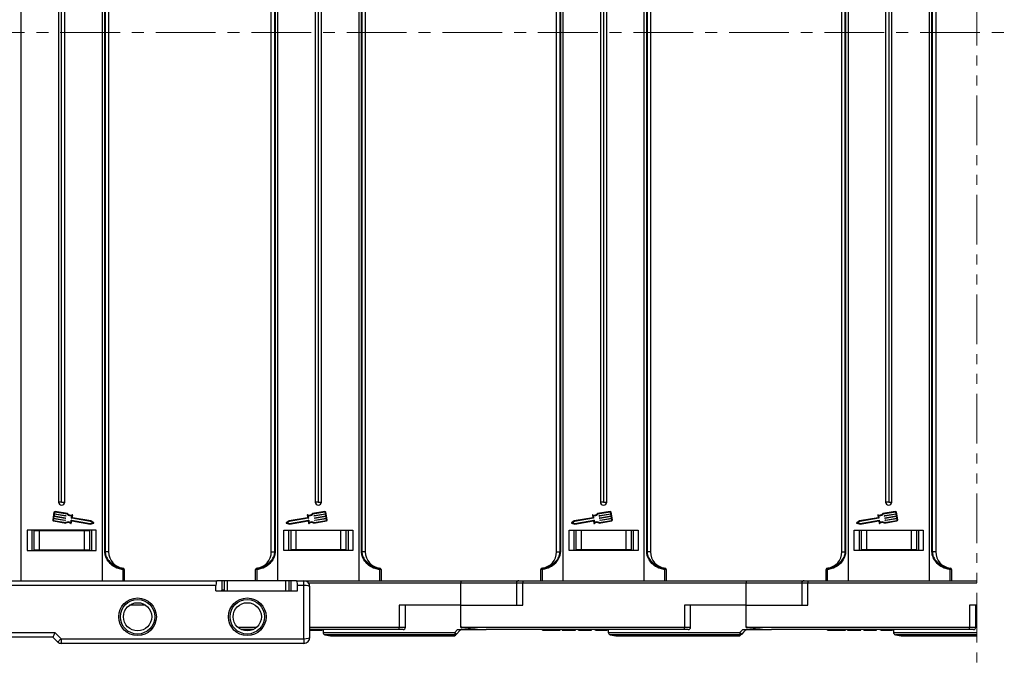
# Model space of a CAD drawing. Header units: millimetres. Extents: x -1374 to 811, y -432 to 1099.
# Tile 14 of 53: x -177 to 138, y -106 to 100. Entities that reach past the tile are written whole.
import ezdxf

# ---------------------------------------------------------------- set-up
doc = ezdxf.new("R2010")
doc.units = ezdxf.units.MM
doc.linetypes.add('CENTERX2', pattern=[20.32, 12.7, -2.54, 2.54, -2.54])
doc.linetypes.add('PHANTOM2', pattern=[31.75, 15.875, -3.175, 3.175, -3.175, 3.175, -3.175])

msp = doc.modelspace()

# ---------------------------------------------------------------- linework, layer by layer
at = {"color": 3, "linetype": 'PHANTOM2', "lineweight": 9}
msp.add_line((128.733, 298.1), (128.732, -106.025), dxfattribs=at)
at = {"color": 7, "linetype": 'Continuous', "lineweight": 25}
for p, q in [((-176.226, 270.961), (-176.226, 95.961)), ((-150.226, 95.961), (-150.226, 270.961)), ((-94.335, 270.961), (-94.335, 95.961)), ((-68.335, 95.961), (-68.335, 270.961)), ((-3.335, 270.961), (-3.335, 95.961)), ((22.665, 95.961), (22.665, 270.961)), ((87.665, 270.961), (87.665, 95.961)), ((113.665, 95.961), (113.665, 270.961)), ((-149.462, 95.961), (-149.462, 261.765)), ((-149.347, 261.765), (-149.347, 95.961)), ((-148.226, 261.765), (-148.226, 95.961)), ((-96.335, 95.961), (-96.335, 261.765)), ((-95.214, 95.961), (-95.214, 261.765)), ((-95.099, 261.765), (-95.099, 95.961)), ((-67.572, 95.961), (-67.572, 261.765)), ((-67.457, 261.765), (-67.457, 95.961)), ((-66.335, 261.765), (-66.335, 95.961)), ((-5.335, 95.961), (-5.335, 261.765)), ((-4.214, 95.961), (-4.214, 261.765)), ((-4.099, 261.765), (-4.099, 95.961)), ((23.428, 95.961), (23.428, 261.765)), ((23.543, 261.765), (23.543, 95.961)), ((24.665, 261.765), (24.665, 95.961)), ((85.665, 95.961), (85.665, 261.765)), ((86.786, 95.961), (86.786, 261.765)), ((86.901, 261.765), (86.901, 95.961)), ((114.428, 95.961), (114.428, 261.765)), ((114.543, 261.765), (114.543, 95.961)), ((115.665, 261.765), (115.665, 95.961)), ((-164.226, 245.861), (-164.226, 95.961)), ((-163.226, 95.961), (-163.226, 245.861)), ((-162.226, 95.961), (-162.226, 245.861)), ((-82.335, 245.861), (-82.335, 95.961)), ((-81.335, 245.861), (-81.335, 95.961)), ((-80.335, 95.961), (-80.335, 245.861)), ((8.665, 245.861), (8.665, 95.961)), ((9.665, 245.861), (9.665, 95.961)), ((10.665, 95.961), (10.665, 245.861)), ((99.665, 245.861), (99.665, 95.961)), ((100.665, 245.861), (100.665, 95.961)), ((101.665, 95.961), (101.665, 245.861)), ((-176.226, 95.961), (-176.226, -79.039)), ((-164.226, 95.961), (-164.226, -53.939)), ((-163.226, -53.939), (-163.226, 95.961)), ((-162.226, -53.939), (-162.226, 95.961)), ((-150.226, -79.039), (-150.226, 95.961)), ((-149.462, -69.843), (-149.462, 95.961)), ((-149.347, 95.961), (-149.347, -69.843)), ((-148.226, 95.961), (-148.226, -69.843)), ((-96.335, -69.843), (-96.335, 95.961)), ((-95.214, -69.843), (-95.214, 95.961)), ((-95.099, 95.961), (-95.099, -69.843)), ((-94.335, 95.961), (-94.335, -79.039)), ((-82.335, 95.961), (-82.335, -53.939)), ((-81.335, 95.961), (-81.335, -53.939)), ((-80.335, -53.939), (-80.335, 95.961)), ((-68.335, -79.039), (-68.335, 95.961)), ((-67.572, -69.843), (-67.572, 95.961)), ((-67.457, 95.961), (-67.457, -69.843)), ((-66.335, 95.961), (-66.335, -69.843)), ((-5.335, -69.843), (-5.335, 95.961)), ((-4.214, -69.843), (-4.214, 95.961)), ((-4.099, 95.961), (-4.099, -69.843)), ((-3.335, 95.961), (-3.335, -79.039)), ((8.665, 95.961), (8.665, -53.939)), ((9.665, 95.961), (9.665, -53.939)), ((10.665, -53.939), (10.665, 95.961)), ((22.665, -79.039), (22.665, 95.961)), ((23.428, -69.843), (23.428, 95.961)), ((23.543, 95.961), (23.543, -69.843)), ((24.665, 95.961), (24.665, -69.843)), ((85.665, -69.843), (85.665, 95.961)), ((86.786, -69.843), (86.786, 95.961)), ((86.901, 95.961), (86.901, -69.843)), ((87.665, 95.961), (87.665, -79.039)), ((99.665, 95.961), (99.665, -53.939)), ((100.665, 95.961), (100.665, -53.939)), ((101.665, -53.939), (101.665, 95.961)), ((113.665, -79.039), (113.665, 95.961)), ((114.428, -69.843), (114.428, 95.961)), ((114.543, 95.961), (114.543, -69.843)), ((115.665, 95.961), (115.665, -69.843)), ((-163.226, -53.939), (-164.226, -53.939)), ((-163.226, -53.939), (-162.226, -53.939)), ((-81.335, -53.939), (-82.335, -53.939)), ((-81.335, -53.939), (-80.335, -53.939)), ((9.665, -53.939), (8.665, -53.939)), ((9.665, -53.939), (10.665, -53.939)), ((100.665, -53.939), (99.665, -53.939)), ((100.665, -53.939), (101.665, -53.939)), ((-165.668, -57.198), (-166.08, -59.61)), ((-165.811, -59.243), (-165.879, -59.645)), ((-162.168, -59.865), (-165.811, -59.243)), ((-165.69, -58.539), (-165.776, -59.042)), ((-165.776, -59.042), (-162.133, -59.664)), ((-162.047, -59.162), (-165.69, -58.539)), ((-165.57, -57.836), (-165.656, -58.338)), ((-165.656, -58.338), (-162.013, -58.96)), ((-161.927, -58.458), (-165.57, -57.836)), ((-165.467, -57.233), (-165.536, -57.635)), ((-165.536, -57.635), (-161.893, -58.257)), ((-161.426, -57.819), (-165.35, -57.149)), ((-161.329, -57.629), (-165.315, -56.948)), ((-161.971, -59.019), (-161.989, -59.12)), ((-161.851, -58.316), (-161.868, -58.416)), ((-160.066, -59.034), (-159.934, -58.257)), ((-153.97, -60.127), (-160.025, -59.093)), ((-159.831, -58.868), (-159.707, -58.14)), ((-153.895, -59.933), (-159.789, -58.927)), ((-84.772, -58.927), (-90.667, -59.933)), ((-84.537, -59.093), (-90.592, -60.127)), ((-84.855, -58.14), (-84.73, -58.868)), ((-84.628, -58.257), (-84.495, -59.034)), ((-79.246, -56.948), (-83.232, -57.629)), ((-79.212, -57.149), (-83.135, -57.819)), ((-82.693, -58.416), (-82.71, -58.316)), ((-82.669, -58.257), (-79.025, -57.635)), ((-78.991, -57.836), (-82.634, -58.458)), ((-82.573, -59.12), (-82.59, -59.019)), ((-82.548, -58.96), (-78.905, -58.338)), ((-78.871, -58.539), (-82.514, -59.162)), ((-82.428, -59.664), (-78.785, -59.042)), ((-78.751, -59.243), (-82.394, -59.865)), ((-79.025, -57.635), (-79.094, -57.233)), ((-78.905, -58.338), (-78.991, -57.836)), ((-78.481, -59.61), (-78.893, -57.198)), ((-78.785, -59.042), (-78.871, -58.539)), ((-78.682, -59.645), (-78.751, -59.243)), ((6.228, -58.927), (0.333, -59.933)), ((6.463, -59.093), (0.408, -60.127)), ((6.145, -58.14), (6.27, -58.868)), ((6.372, -58.257), (6.505, -59.034)), ((11.754, -56.948), (7.768, -57.629)), ((11.788, -57.149), (7.865, -57.819)), ((8.307, -58.416), (8.29, -58.316)), ((8.331, -58.257), (11.975, -57.635)), ((12.009, -57.836), (8.366, -58.458)), ((8.427, -59.12), (8.41, -59.019)), ((8.452, -58.96), (12.095, -58.338)), ((12.129, -58.539), (8.486, -59.162)), ((8.572, -59.664), (12.215, -59.042)), ((12.249, -59.243), (8.606, -59.865)), ((11.975, -57.635), (11.906, -57.233)), ((12.095, -58.338), (12.009, -57.836)), ((12.519, -59.61), (12.107, -57.198)), ((12.215, -59.042), (12.129, -58.539)), ((12.318, -59.645), (12.249, -59.243)), ((97.228, -58.927), (91.333, -59.933)), ((97.463, -59.093), (91.408, -60.127)), ((97.145, -58.14), (97.27, -58.868)), ((97.372, -58.257), (97.505, -59.034)), ((102.754, -56.948), (98.768, -57.629)), ((102.788, -57.149), (98.865, -57.819)), ((99.307, -58.416), (99.29, -58.316)), ((99.331, -58.257), (102.975, -57.635)), ((103.009, -57.836), (99.366, -58.458)), ((99.427, -59.12), (99.41, -59.019)), ((99.452, -58.96), (103.095, -58.338)), ((103.129, -58.539), (99.486, -59.162)), ((99.572, -59.664), (103.215, -59.042)), ((103.249, -59.243), (99.606, -59.865)), ((102.975, -57.635), (102.906, -57.233)), ((103.095, -58.338), (103.009, -57.836)), ((103.519, -59.61), (103.107, -57.198)), ((103.215, -59.042), (103.129, -58.539)), ((103.318, -59.645), (103.249, -59.243)), ((-165.83, -59.963), (-161.844, -60.644)), ((-165.796, -59.762), (-161.873, -60.433)), ((-162.092, -59.723), (-162.109, -59.823)), ((-160.319, -60.515), (-160.187, -59.738)), ((-160.144, -60.701), (-160.011, -59.923)), ((-160.128, -59.696), (-154.073, -60.731)), ((-160.011, -59.923), (-154.066, -60.939)), ((-154.073, -60.731), (-153.312, -60.55)), ((-154.066, -60.939), (-153.031, -60.693)), ((-153.312, -60.55), (-153.97, -60.127)), ((-153, -60.508), (-153.895, -59.933)), ((-90.667, -59.933), (-91.562, -60.508)), ((-91.53, -60.693), (-90.495, -60.939)), ((-90.592, -60.127), (-91.25, -60.55)), ((-91.25, -60.55), (-90.489, -60.731)), ((-90.495, -60.939), (-84.55, -59.923)), ((-90.489, -60.731), (-84.434, -59.696)), ((-84.55, -59.923), (-84.417, -60.701)), ((-84.375, -59.738), (-84.242, -60.515)), ((-82.717, -60.644), (-78.731, -59.963)), ((-82.689, -60.433), (-78.765, -59.762)), ((-82.453, -59.823), (-82.47, -59.723)), ((0.333, -59.933), (-0.562, -60.508)), ((-0.53, -60.693), (0.505, -60.939)), ((0.408, -60.127), (-0.25, -60.55)), ((-0.25, -60.55), (0.511, -60.731)), ((0.505, -60.939), (6.45, -59.923)), ((0.511, -60.731), (6.566, -59.696)), ((6.45, -59.923), (6.583, -60.701)), ((6.625, -59.738), (6.758, -60.515)), ((8.283, -60.644), (12.269, -59.963)), ((8.311, -60.433), (12.235, -59.762)), ((8.547, -59.823), (8.53, -59.723)), ((91.333, -59.933), (90.438, -60.508)), ((90.47, -60.693), (91.505, -60.939)), ((91.408, -60.127), (90.75, -60.55)), ((90.75, -60.55), (91.511, -60.731)), ((91.505, -60.939), (97.45, -59.923)), ((91.511, -60.731), (97.566, -59.696)), ((97.45, -59.923), (97.583, -60.701)), ((97.625, -59.738), (97.758, -60.515)), ((99.283, -60.644), (103.269, -59.963)), ((99.311, -60.433), (103.235, -59.762)), ((99.547, -59.823), (99.53, -59.723)), ((-152.226, -62.939), (-174.226, -62.939)), ((-174.226, -62.939), (-174.226, -69.439)), ((-172.783, -62.939), (-172.783, -69.439)), ((-172.783, -62.939), (-172.783, -69.439)), ((-172.079, -63.089), (-172.079, -69.209)), ((-170.388, -63.089), (-172.079, -63.089)), ((-170.388, -63.089), (-170.388, -69.209)), ((-156.064, -63.089), (-170.388, -63.089)), ((-156.064, -63.089), (-156.064, -69.209)), ((-154.373, -63.089), (-156.064, -63.089)), ((-154.373, -63.089), (-154.373, -69.209)), ((-153.669, -62.939), (-153.669, -69.439)), ((-152.226, -69.439), (-152.226, -62.939)), ((-92.335, -62.939), (-70.335, -62.939)), ((-92.335, -69.439), (-92.335, -62.939)), ((-90.835, -62.939), (-90.835, -69.439)), ((-90.135, -62.939), (-90.135, -69.139)), ((-88.455, -62.939), (-88.455, -69.139)), ((-74.216, -62.939), (-74.216, -69.139)), ((-72.535, -62.939), (-72.535, -69.139)), ((-71.835, -62.939), (-71.835, -69.439)), ((-71.835, -62.939), (-71.835, -69.439)), ((-70.335, -62.939), (-70.335, -69.439)), ((-1.335, -62.939), (20.665, -62.939)), ((-1.335, -69.439), (-1.335, -62.939)), ((0.165, -62.939), (0.165, -69.439)), ((0.865, -62.939), (0.865, -69.139)), ((2.545, -62.939), (2.545, -69.139)), ((16.784, -62.939), (16.784, -69.139)), ((18.465, -62.939), (18.465, -69.139)), ((19.165, -62.939), (19.165, -69.439)), ((19.165, -62.939), (19.165, -69.439)), ((20.665, -62.939), (20.665, -69.439)), ((89.665, -62.939), (111.665, -62.939)), ((89.665, -69.439), (89.665, -62.939)), ((91.165, -62.939), (91.165, -69.439)), ((91.865, -62.939), (91.865, -69.139)), ((93.545, -62.939), (93.545, -69.139)), ((107.784, -62.939), (107.784, -69.139)), ((109.465, -62.939), (109.465, -69.139)), ((110.165, -62.939), (110.165, -69.439)), ((110.165, -62.939), (110.165, -69.439)), ((111.665, -62.939), (111.665, -69.439)), ((-174.226, -69.439), (-152.226, -69.439)), ((-172.079, -69.209), (-170.388, -69.209)), ((-170.388, -69.209), (-156.064, -69.209)), ((-156.064, -69.209), (-154.373, -69.209)), ((-149.462, -69.843), (-149.347, -69.843)), ((-148.226, -69.843), (-149.347, -69.843)), ((-96.335, -69.843), (-95.214, -69.843)), ((-95.099, -69.843), (-95.214, -69.843)), ((-70.335, -69.439), (-92.335, -69.439)), ((-88.455, -69.139), (-90.135, -69.139)), ((-74.216, -69.139), (-88.455, -69.139)), ((-72.535, -69.139), (-74.216, -69.139)), ((-67.457, -69.843), (-67.572, -69.843)), ((-66.335, -69.843), (-67.457, -69.843)), ((-5.335, -69.843), (-4.214, -69.843)), ((-4.099, -69.843), (-4.214, -69.843)), ((20.665, -69.439), (-1.335, -69.439)), ((2.545, -69.139), (0.865, -69.139)), ((16.784, -69.139), (2.545, -69.139)), ((18.465, -69.139), (16.784, -69.139)), ((23.543, -69.843), (23.428, -69.843)), ((24.665, -69.843), (23.543, -69.843)), ((85.665, -69.843), (86.786, -69.843)), ((86.901, -69.843), (86.786, -69.843)), ((111.665, -69.439), (89.665, -69.439)), ((93.545, -69.139), (91.865, -69.139)), ((107.784, -69.139), (93.545, -69.139)), ((109.465, -69.139), (107.784, -69.139)), ((114.543, -69.843), (114.428, -69.843)), ((115.665, -69.843), (114.543, -69.843)), ((-143.665, -75.008), (-143.665, -75.004)), ((-100.897, -75.004), (-100.897, -75.008)), ((-61.774, -75.008), (-61.774, -75.004)), ((-9.897, -75.004), (-9.897, -75.008)), ((29.226, -75.008), (29.226, -75.004)), ((81.103, -75.004), (81.103, -75.008)), ((120.226, -75.008), (120.226, -75.004)), ((-143.621, -79.039), (-143.621, -75.503)), ((-143.226, -75.503), (-143.621, -75.503)), ((-143.226, -75.503), (-143.226, -79.039)), ((-101.335, -79.039), (-101.335, -75.503)), ((-100.94, -75.503), (-101.335, -75.503)), ((-100.94, -75.503), (-100.94, -79.039)), ((-61.731, -79.039), (-61.731, -75.503)), ((-61.335, -75.503), (-61.731, -75.503)), ((-61.335, -75.503), (-61.335, -79.039)), ((-10.335, -79.039), (-10.335, -75.503)), ((-9.94, -75.503), (-10.335, -75.503)), ((-9.94, -75.503), (-9.94, -79.039)), ((29.269, -79.039), (29.269, -75.503)), ((29.665, -75.503), (29.269, -75.503)), ((29.665, -75.503), (29.665, -79.039)), ((80.665, -79.039), (80.665, -75.503)), ((81.06, -75.503), (80.665, -75.503)), ((81.06, -75.503), (81.06, -79.039)), ((120.269, -79.039), (120.269, -75.503)), ((120.665, -75.503), (120.269, -75.503)), ((120.665, -75.503), (120.665, -79.039)), ((-208.999, -79.039), (-113.734, -79.039)), ((-113.999, -80.539), (-208.999, -80.539)), ((-113.999, -82.239), (-113.999, -80.539)), ((-112.031, -79.039), (-113.734, -79.039)), ((-112.031, -82.039), (-112.031, -79.039)), ((-111.337, -79.039), (-112.031, -79.039)), ((-111.337, -79.039), (-111.337, -82.239)), ((-110.337, -79.039), (-111.337, -79.039)), ((-110.337, -82.239), (-110.337, -79.039)), ((-91.661, -79.039), (-110.337, -79.039)), ((-91.661, -82.239), (-91.661, -79.039)), ((-90.661, -79.039), (-91.661, -79.039)), ((-90.661, -82.239), (-90.661, -79.039)), ((-89.967, -79.039), (-90.661, -79.039)), ((-89.967, -82.239), (-89.967, -79.039)), ((-88.263, -79.039), (-89.967, -79.039)), ((-88.263, -79.039), (-85.999, -79.039)), ((-87.999, -82.239), (-87.999, -80.539)), ((-85.999, -80.539), (-87.999, -80.539)), ((-85.999, -80.539), (-85.999, -79.039)), ((-85.999, -79.039), (-35.835, -79.039)), ((-85.999, -97.539), (-85.999, -80.539)), ((-83.999, -97.039), (-83.999, -81.039)), ((-35.835, -79.039), (-17.363, -79.039)), ((-35.835, -79.039), (-35.835, -79.789)), ((-35.835, -86.839), (-35.835, -79.789)), ((-18.113, -79.789), (-18.113, -86.839)), ((-17.363, -79.039), (-16.113, -79.039)), ((-16.113, -79.039), (55.165, -79.039)), ((-16.113, -79.039), (-16.113, -79.789)), ((55.165, -79.789), (-16.113, -79.789)), ((-16.113, -86.839), (-16.113, -79.789)), ((55.165, -79.039), (73.637, -79.039)), ((55.165, -79.039), (55.165, -79.789)), ((55.165, -86.839), (55.165, -79.789)), ((72.887, -79.789), (72.887, -86.839)), ((73.637, -79.039), (74.887, -79.039)), ((74.887, -79.039), (128.732, -79.039)), ((74.887, -79.039), (74.887, -79.789)), ((74.887, -86.839), (74.887, -79.789)), ((128.732, -79.789), (74.887, -79.789)), ((-113.999, -82.239), (-87.999, -82.239)), ((-112.031, -82.039), (-112.236, -82.039)), ((-112.236, -82.039), (-112.236, -82.239)), ((-111.322, -82.039), (-112.031, -82.039)), ((-136.438, -86.839), (-141.56, -86.839)), ((-55.558, -86.839), (-55.558, -93.889)), ((-35.835, -86.839), (-55.558, -86.839)), ((-53.558, -93.889), (-53.558, -86.839)), ((-35.835, -93.922), (-35.835, -86.839)), ((-35.835, -86.839), (-16.113, -86.839)), ((35.442, -86.839), (35.442, -93.889)), ((55.165, -86.839), (35.442, -86.839)), ((37.442, -93.889), (37.442, -86.839)), ((55.165, -93.922), (55.165, -86.839)), ((55.165, -86.839), (74.887, -86.839)), ((126.442, -86.839), (126.442, -93.889)), ((128.732, -86.839), (126.442, -86.839)), ((128.442, -93.889), (128.442, -86.839)), ((-55.558, -94.639), (-55.558, -93.889)), ((-35.525, -93.889), (35.442, -93.889)), ((-35.525, -93.889), (-35.525, -93.93)), ((35.442, -94.639), (35.442, -93.889)), ((55.475, -93.889), (126.442, -93.889)), ((55.475, -93.889), (55.475, -93.93)), ((126.442, -94.639), (126.442, -93.889)), ((-186.914, -95.539), (-165.378, -95.539)), ((-165.999, -97.039), (-186.914, -97.039)), ((-164.438, -98.6), (-165.999, -97.039)), ((-165.378, -95.539), (-163.378, -97.539)), ((-102.144, -94.639), (-105.854, -94.639)), ((-55.558, -94.639), (-83.999, -94.639)), ((-83.99, -94.839), (-83.99, -94.639)), ((-83.859, -94.839), (-83.859, -94.639)), ((-81.997, -94.839), (-81.997, -94.639)), ((-80.144, -94.839), (-80.144, -94.639)), ((-79.835, -94.639), (-79.835, -95.524)), ((-79.233, -96.26), (-77.408, -96.625)), ((-38.146, -96.639), (-77.261, -96.639)), ((-54.308, -94.639), (-55.558, -94.639)), ((-37.815, -95.524), (-36.915, -94.639)), ((-36.055, -94.859), (-37.251, -96.055)), ((-36.915, -94.639), (-27.746, -94.639)), ((35.442, -94.639), (-27.746, -94.639)), ((-9.836, -94.839), (-9.836, -94.639)), ((-6.999, -94.839), (-6.999, -94.639)), ((-4.144, -94.839), (-4.144, -94.639)), ((-3.529, -94.839), (-3.529, -94.639)), ((-3.529, -94.839), (0.702, -94.839)), ((0.702, -94.839), (0.702, -94.639)), ((1.702, -94.839), (1.702, -94.639)), ((1.702, -94.839), (2.087, -94.839)), ((2.087, -94.839), (2.087, -94.639)), ((2.087, -94.839), (4.625, -94.839)), ((4.625, -94.839), (4.625, -94.639)), ((4.625, -94.839), (5.779, -94.839)), ((5.779, -94.839), (5.779, -94.639)), ((7.01, -94.839), (7.01, -94.639)), ((7.141, -94.839), (7.141, -94.639)), ((9.003, -94.839), (9.003, -94.639)), ((10.856, -94.839), (10.856, -94.639)), ((11.165, -94.639), (11.165, -95.524)), ((11.767, -96.26), (13.592, -96.625)), ((52.854, -96.639), (13.739, -96.639)), ((36.692, -94.639), (35.442, -94.639)), ((53.185, -95.524), (54.085, -94.639)), ((54.085, -94.639), (63.254, -94.639)), ((126.442, -94.639), (63.254, -94.639)), ((81.164, -94.839), (81.164, -94.639)), ((84.001, -94.839), (84.001, -94.639)), ((86.856, -94.839), (86.856, -94.639)), ((87.471, -94.839), (87.471, -94.639)), ((87.471, -94.839), (91.702, -94.839)), ((91.702, -94.839), (91.702, -94.639)), ((92.702, -94.839), (92.702, -94.639)), ((92.702, -94.839), (93.087, -94.839)), ((93.087, -94.839), (93.087, -94.639)), ((93.087, -94.839), (95.625, -94.839)), ((95.625, -94.839), (95.625, -94.639)), ((95.625, -94.839), (96.779, -94.839)), ((96.779, -94.839), (96.779, -94.639)), ((98.01, -94.839), (98.01, -94.639)), ((98.141, -94.839), (98.141, -94.639)), ((100.003, -94.839), (100.003, -94.639)), ((101.856, -94.839), (101.856, -94.639)), ((102.165, -94.639), (102.165, -95.524)), ((102.767, -96.26), (104.592, -96.625)), ((128.732, -96.639), (104.739, -96.639)), ((127.692, -94.639), (126.442, -94.639)), ((-163.378, -97.539), (-85.999, -97.539)), ((-163.378, -97.539), (-163.378, -99.039)), ((-85.999, -99.039), (-163.378, -99.039)), ((-85.999, -97.539), (-85.999, -99.039))]:
    msp.add_line(p, q, dxfattribs=at)
at = {"color": 1, "linetype": 'CENTERX2', "lineweight": 13, "ltscale": 1.5}
msp.add_line((556.439, 95.961), (-558.789, 95.961), dxfattribs=at)
at = {"color": 8, "linetype": 'Continuous', "lineweight": 25}
for p, q in [((-35.835, -79.789), (-84.438, -79.789)), ((-18.113, -79.789), (-35.835, -79.789)), ((-16.113, -79.789), (-18.113, -79.789)), ((72.887, -79.789), (55.165, -79.789)), ((74.887, -79.789), (72.887, -79.789)), ((-107.004, -93.889), (-100.994, -93.889)), ((-83.999, -93.889), (-55.558, -93.889)), ((-55.558, -93.889), (-53.558, -93.889)), ((35.442, -93.889), (37.442, -93.889)), ((126.442, -93.889), (128.442, -93.889)), ((-79.835, -95.524), (-37.815, -95.524)), ((-37.788, -96.26), (-79.233, -96.26)), ((-77.408, -96.625), (-38.154, -96.625)), ((11.165, -95.524), (53.185, -95.524)), ((53.212, -96.26), (11.767, -96.26)), ((13.592, -96.625), (52.846, -96.625)), ((102.165, -95.524), (128.732, -95.524)), ((128.732, -96.26), (102.767, -96.26)), ((104.592, -96.625), (128.732, -96.625))]:
    msp.add_line(p, q, dxfattribs=at)
at = {"color": 7, "linetype": 'Continuous', "lineweight": 25, "flags": 128}
for points in [[(-165.378, -95.539), (-165.499, -95.832), (-165.615, -96.113), (-165.723, -96.373), (-165.817, -96.6), (-165.894, -96.786), (-165.952, -96.925), (-165.987, -97.01), (-165.999, -97.039)], [(-38.154, -96.625), (-38.153, -96.628), (-38.152, -96.631), (-38.151, -96.634), (-38.15, -96.636), (-38.149, -96.637), (-38.148, -96.638), (-38.147, -96.639), (-38.146, -96.639)], [(52.846, -96.625), (52.847, -96.628), (52.848, -96.631), (52.849, -96.634), (52.85, -96.636), (52.851, -96.637), (52.852, -96.638), (52.853, -96.639), (52.854, -96.639)], [(54.945, -94.859), (54.347, -95.457), (53.749, -96.055)], [(-163.378, -97.539), (-163.585, -97.746), (-163.784, -97.945), (-163.967, -98.128), (-164.128, -98.289), (-164.26, -98.421), (-164.358, -98.519), (-164.418, -98.58), (-164.438, -98.6)]]:
    msp.add_lwpolyline(points, dxfattribs=at)
at = {"color": 7, "linetype": 'Continuous', "lineweight": 25}
for centre, radius in [((-138.999, -90.539), 6), ((-103.999, -90.539), 6), ((-138.999, -90.539), 5.5), ((-138.999, -90.539), 4.5), ((-103.999, -90.539), 5.5), ((-103.999, -90.539), 4.5)]:
    msp.add_circle(centre, radius, dxfattribs=at)
for centre, radius, start, end in [((-163.226, -53.939), 1, 180, 0), ((-81.335, -53.939), 1, 180, 0), ((9.665, -53.939), 1, 180, 0), ((100.665, -53.939), 1, 180, 0), ((-165.779, -59.662), 0.306, 170.30687, 260.30687), ((-165.779, -59.662), 0.102, 170.30687, 260.30687), ((-165.367, -57.25), 0.306, 80.30687, 170.30687), ((-165.367, -57.25), 0.102, 80.30687, 170.30687), ((-162.142, -59.714), 0.051, 350.30687, 80.30687), ((-162.039, -59.111), 0.051, 260.30687, 350.30687), ((-162.022, -59.011), 0.051, 350.30687, 80.30687), ((-161.919, -58.408), 0.051, 260.30687, 350.30687), ((-161.901, -58.307), 0.051, 350.30687, 80.30687), ((-160.248, -56.567), 1.719, 226.74758, 280.54353), ((-160.248, -56.567), 1.515, 224.48921, 285.82188), ((-160.016, -59.043), 0.051, 170.30687, 260.30687), ((-159.807, -58.123), 0.102, 350.30687, 105.82188), ((-159.781, -58.876), 0.051, 170.30687, 260.30687), ((-84.754, -58.123), 0.102, 74.17812, 189.69313), ((-84.781, -58.876), 0.051, 279.69313, 9.69313), ((-84.313, -56.567), 1.515, 254.17812, 315.51079), ((-84.313, -56.567), 1.719, 259.45647, 313.25242), ((-84.545, -59.043), 0.051, 279.69313, 9.69313), ((-82.66, -58.307), 0.051, 99.69313, 189.69313), ((-82.643, -58.408), 0.051, 189.69313, 279.69313), ((-82.54, -59.011), 0.051, 99.69313, 189.69313), ((-82.523, -59.111), 0.051, 189.69313, 279.69313), ((-82.42, -59.714), 0.051, 99.69313, 189.69313), ((-79.195, -57.25), 0.306, 9.69313, 99.69313), ((-79.195, -57.25), 0.102, 9.69313, 99.69313), ((-78.783, -59.662), 0.102, 279.69313, 9.69313), ((-78.783, -59.662), 0.306, 279.69313, 9.69313), ((6.246, -58.123), 0.102, 74.17812, 189.69313), ((6.219, -58.876), 0.051, 279.69313, 9.69313), ((6.687, -56.567), 1.515, 254.17812, 315.51079), ((6.687, -56.567), 1.719, 259.45647, 313.25242), ((6.455, -59.043), 0.051, 279.69313, 9.69313), ((8.34, -58.307), 0.051, 99.69313, 189.69313), ((8.357, -58.408), 0.051, 189.69313, 279.69313), ((8.46, -59.011), 0.051, 99.69313, 189.69313), ((8.477, -59.111), 0.051, 189.69313, 279.69313), ((8.58, -59.714), 0.051, 99.69313, 189.69313), ((11.805, -57.25), 0.306, 9.69313, 99.69313), ((11.805, -57.25), 0.102, 9.69313, 99.69313), ((12.217, -59.662), 0.102, 279.69313, 9.69313), ((12.217, -59.662), 0.306, 279.69313, 9.69313), ((97.246, -58.123), 0.102, 74.17812, 189.69313), ((97.219, -58.876), 0.051, 279.69313, 9.69313), ((97.687, -56.567), 1.515, 254.17812, 315.51079), ((97.687, -56.567), 1.719, 259.45647, 313.25242), ((97.455, -59.043), 0.051, 279.69313, 9.69313), ((99.34, -58.307), 0.051, 99.69313, 189.69313), ((99.357, -58.408), 0.051, 189.69313, 279.69313), ((99.46, -59.011), 0.051, 99.69313, 189.69313), ((99.477, -59.111), 0.051, 189.69313, 279.69313), ((99.58, -59.714), 0.051, 99.69313, 189.69313), ((102.805, -57.25), 0.306, 9.69313, 99.69313), ((102.805, -57.25), 0.102, 9.69313, 99.69313), ((103.217, -59.662), 0.102, 279.69313, 9.69313), ((103.217, -59.662), 0.306, 279.69313, 9.69313), ((-162.159, -59.815), 0.051, 260.30687, 350.30687), ((-161.177, -62.005), 1.719, 60.07022, 113.86617), ((-161.177, -62.005), 1.515, 54.79186, 116.12453), ((-160.245, -60.683), 0.102, 234.79186, 350.30687), ((-160.136, -59.747), 0.051, 80.30687, 170.30687), ((-153.055, -60.594), 0.102, 283.32833, 57.28541), ((-91.507, -60.594), 0.102, 122.71459, 256.67167), ((-84.425, -59.747), 0.051, 9.69313, 99.69313), ((-84.317, -60.683), 0.102, 189.69313, 305.20814), ((-83.384, -62.005), 1.515, 63.87547, 125.20814), ((-83.384, -62.005), 1.719, 66.13383, 119.92978), ((-82.402, -59.815), 0.051, 189.69313, 279.69313), ((-0.507, -60.594), 0.102, 122.71459, 256.67167), ((6.575, -59.747), 0.051, 9.69313, 99.69313), ((6.683, -60.683), 0.102, 189.69313, 305.20814), ((7.616, -62.005), 1.515, 63.87547, 125.20814), ((7.616, -62.005), 1.719, 66.13383, 119.92978), ((8.598, -59.815), 0.051, 189.69313, 279.69313), ((90.493, -60.594), 0.102, 122.71459, 256.67167), ((97.575, -59.747), 0.051, 9.69313, 99.69313), ((97.683, -60.683), 0.102, 189.69313, 305.20814), ((98.616, -62.005), 1.515, 63.87547, 125.20814), ((98.616, -62.005), 1.719, 66.13383, 119.92978), ((99.598, -59.815), 0.051, 189.69313, 279.69313), ((-143.026, -69.843), 5.2, 180, 262.94587), ((-101.535, -69.843), 5.2, 277.05413, 0), ((-61.135, -69.843), 5.2, 180, 262.94587), ((-10.535, -69.843), 5.2, 277.05413, 0), ((29.865, -69.843), 5.2, 180, 262.94587), ((80.465, -69.843), 5.2, 277.05413, 0), ((120.865, -69.843), 5.2, 180, 262.94587), ((-143.726, -75.5), 0.5, 0, 82.94587), ((-144.354, -75.318), 0.756, 345.83178, 24.21267), ((-143.725, -75.503), 0.499, 0.04817, 83.03383), ((-100.835, -75.5), 0.5, 97.05413, 180), ((-100.836, -75.503), 0.499, 96.96875, 179.95021), ((-100.207, -75.318), 0.756, 155.79035, 194.16691), ((-61.835, -75.5), 0.5, 0, 82.94587), ((-62.464, -75.318), 0.756, 345.83235, 24.21381), ((-61.835, -75.503), 0.499, 0.05052, 83.03245), ((-9.835, -75.5), 0.5, 97.05413, 180), ((-9.836, -75.503), 0.499, 96.96573, 179.95323), ((-9.207, -75.318), 0.756, 155.7909, 194.16294), ((29.165, -75.5), 0.5, 0, 82.94587), ((28.536, -75.318), 0.756, 345.83122, 24.21152), ((29.165, -75.503), 0.499, 0.04583, 83.03521), ((81.165, -75.5), 0.5, 97.05413, 180), ((81.164, -75.503), 0.499, 96.96668, 179.95228), ((81.793, -75.318), 0.756, 155.78848, 194.16878), ((120.165, -75.5), 0.5, 0, 82.94587), ((119.536, -75.318), 0.756, 345.83122, 24.21152), ((120.165, -75.503), 0.499, 0.04583, 83.03521), ((-85.999, -81.039), 2, 0, 90), ((-17.363, -79.789), 0.75, 90, 180), ((73.637, -79.789), 0.75, 90, 180), ((-54.308, -93.889), 0.75, 270, 0), ((-35.525, -95.389), 1.5, 90, 101.95298), ((36.692, -93.889), 0.75, 270, 0), ((55.475, -95.389), 1.5, 90, 101.95298), ((127.692, -93.889), 0.75, 270, 0), ((-85.999, -97.039), 2, 270, 0), ((-79.085, -95.524), 0.75, 180, 258.69007), ((-77.261, -95.889), 0.75, 258.69007, 270), ((-38.116, -95.915), 0.71, 266.91863, 314.78198), ((-38.146, -95.889), 0.75, 270, 315), ((-31.596, -95.663), 6.221, 178.72194, 185.50419), ((-33.32, -91.309), 6.162, 223.16564, 230.36879), ((-37.751, -95.551), 0.71, 267.03188, 314.78187), ((-33.029, -91.456), 4.553, 224.3516, 228.35729), ((-35.646, -94.64), 0.0372, 179.06674, 204.92203), ((-35.525, -95.389), 0.75, 90, 101.95298), ((11.915, -95.524), 0.75, 180, 258.69007), ((13.739, -95.889), 0.75, 258.69007, 270), ((52.884, -95.915), 0.71, 266.9189, 314.78276), ((52.854, -95.889), 0.75, 270, 315), ((59.412, -95.663), 6.228, 178.72727, 185.50118), ((57.681, -91.307), 6.165, 223.16776, 230.36818), ((53.249, -95.551), 0.71, 267.03434, 314.77941), ((57.975, -91.451), 4.56, 224.35449, 228.3544), ((58.613, -93.953), 3.368, 191.75248, 192.03541), ((55.475, -95.389), 0.75, 90, 101.95298), ((102.915, -95.524), 0.75, 180, 258.69007), ((104.739, -95.889), 0.75, 258.69007, 270), ((-163.378, -97.539), 1.5, 225, 270)]:
    msp.add_arc(centre, radius, start, end, dxfattribs=at)
for centre, major_axis, ratio, start_param, end_param in [((-113.734, -80.539), (0, 1.5), 0.176327, 0, 1.5707963), ((-88.263, -80.539), (0, 1.5), 0.176327, 4.712389, 6.2831853), ((-85.999, -81.039), (2, 0), 0.25, 0, 1.5707963), ((-85.999, -97.039), (2, 0), 0.25, 4.712389, 6.2831853)]:
    msp.add_ellipse(centre, major_axis=major_axis, ratio=ratio, start_param=start_param, end_param=end_param, dxfattribs=at)
for points, knots in [([(-143.621, -75.503), (-144.113, -75.417), (-145.341, -75.201), (-147.036, -74.27), (-148.447, -72.825), (-149.302, -71.314), (-149.416, -70.265), (-149.462, -69.843)], [0, 0, 0, 0, 0.1717584, 0.4284865, 0.6465014, 0.8576675, 1, 1, 1, 1]), ([(-149.347, -69.843), (-149.295, -70.251), (-149.165, -71.264), (-148.251, -72.663), (-146.849, -73.959), (-145.297, -74.705), (-144.175, -74.951), (-143.723, -75.001), (-143.665, -75.008)], [0, 0, 0, 0, 0.144272, 0.3583693, 0.5770634, 0.8312305, 0.9783707, 1, 1, 1, 1]), ([(-95.099, -69.843), (-95.145, -70.265), (-95.259, -71.314), (-96.114, -72.825), (-97.526, -74.27), (-99.221, -75.201), (-100.448, -75.417), (-100.94, -75.503)], [0, 0, 0, 0, 0.1423325, 0.3534991, 0.571514, 0.8282413, 1, 1, 1, 1]), ([(-100.897, -75.008), (-100.446, -74.934), (-99.317, -74.751), (-97.713, -73.954), (-96.31, -72.664), (-95.397, -71.264), (-95.267, -70.251), (-95.214, -69.843)], [0, 0, 0, 0, 0.1687004, 0.4228887, 0.6416006, 0.8557155, 1, 1, 1, 1]), ([(-61.731, -75.503), (-62.223, -75.417), (-63.45, -75.201), (-65.145, -74.27), (-66.556, -72.825), (-67.412, -71.314), (-67.526, -70.265), (-67.572, -69.843)], [0, 0, 0, 0, 0.1717584, 0.4284868, 0.6465014, 0.8576677, 1, 1, 1, 1]), ([(-67.457, -69.843), (-67.404, -70.251), (-67.274, -71.264), (-66.36, -72.663), (-64.958, -73.959), (-63.406, -74.705), (-62.285, -74.951), (-61.832, -75.001), (-61.774, -75.008)], [0, 0, 0, 0, 0.144272, 0.358369, 0.5770625, 0.831231, 0.978372, 1, 1, 1, 1]), ([(-4.099, -69.843), (-4.145, -70.265), (-4.259, -71.314), (-5.114, -72.825), (-6.526, -74.27), (-8.221, -75.201), (-9.448, -75.417), (-9.94, -75.503)], [0, 0, 0, 0, 0.1423323, 0.3534986, 0.5715131, 0.82824, 1, 1, 1, 1]), ([(-9.897, -75.008), (-9.446, -74.934), (-8.317, -74.751), (-6.713, -73.954), (-5.31, -72.664), (-4.397, -71.264), (-4.267, -70.251), (-4.214, -69.843)], [0, 0, 0, 0, 0.1686988, 0.4228886, 0.6416005, 0.8557155, 1, 1, 1, 1]), ([(29.269, -75.503), (28.777, -75.417), (27.55, -75.201), (25.855, -74.27), (24.444, -72.825), (23.588, -71.314), (23.474, -70.265), (23.428, -69.843)], [0, 0, 0, 0, 0.1717585, 0.4284871, 0.6465019, 0.8576676, 1, 1, 1, 1]), ([(23.543, -69.843), (23.596, -70.251), (23.726, -71.264), (24.64, -72.663), (26.042, -73.959), (27.594, -74.705), (28.715, -74.951), (29.168, -75.001), (29.226, -75.008)], [0, 0, 0, 0, 0.1442716, 0.3583693, 0.5770627, 0.8312294, 0.9783703, 1, 1, 1, 1]), ([(86.901, -69.843), (86.855, -70.265), (86.741, -71.314), (85.886, -72.825), (84.474, -74.27), (82.779, -75.201), (81.552, -75.417), (81.06, -75.503)], [0, 0, 0, 0, 0.1423324, 0.3534981, 0.5715129, 0.8282415, 1, 1, 1, 1]), ([(81.103, -75.008), (81.554, -74.934), (82.683, -74.751), (84.287, -73.954), (85.69, -72.664), (86.603, -71.264), (86.733, -70.251), (86.786, -69.843)], [0, 0, 0, 0, 0.1687002, 0.4228883, 0.6416, 0.8557157, 1, 1, 1, 1]), ([(120.269, -75.503), (119.777, -75.417), (118.55, -75.201), (116.855, -74.27), (115.444, -72.825), (114.588, -71.314), (114.474, -70.265), (114.428, -69.843)], [0, 0, 0, 0, 0.1717588, 0.4284848, 0.6464999, 0.8576674, 1, 1, 1, 1]), ([(114.543, -69.843), (114.596, -70.251), (114.726, -71.264), (115.64, -72.663), (117.042, -73.959), (118.594, -74.705), (119.715, -74.951), (120.168, -75.001), (120.226, -75.008)], [0, 0, 0, 0, 0.1442724, 0.3583687, 0.5770623, 0.8312325, 0.9783703, 1, 1, 1, 1]), ([(-35.835, -93.922), (-35.821, -93.921), (-35.718, -93.913), (-35.614, -93.922), (-35.525, -93.93)], [0, 0, 0, 0, 0.1378965, 1, 1, 1, 1]), ([(-35.525, -93.93), (-35.119, -93.983), (-33.72, -94.165), (-31.324, -94.451), (-29.136, -94.627), (-27.946, -94.637), (-27.746, -94.639)], [0, 0, 0, 0, 0.1563417, 0.5382473, 0.9225788, 1, 1, 1, 1]), ([(55.165, -93.922), (55.179, -93.921), (55.282, -93.913), (55.386, -93.922), (55.475, -93.93)], [0, 0, 0, 0, 0.1379031, 1, 1, 1, 1]), ([(55.475, -93.93), (55.881, -93.983), (57.28, -94.165), (59.676, -94.451), (61.864, -94.627), (63.054, -94.637), (63.254, -94.639)], [0, 0, 0, 0, 0.1563435, 0.5382491, 0.9225806, 1, 1, 1, 1]), ([(-83.859, -94.839), (-83.765, -94.839), (-83.576, -94.839), (-82.916, -94.839), (-82.346, -94.839), (-81.997, -94.839)], [0, 0, 0, 0, 0.2801219, 0.5603049, 1, 1, 1, 1]), ([(-81.997, -94.839), (-81.705, -94.839), (-81.121, -94.839), (-80.456, -94.839), (-80.179, -94.839), (-80.156, -94.839), (-80.144, -94.839)], [0, 0, 0, 0, 0.2802337, 0.5584203, 0.7788358, 1, 1, 1, 1]), ([(-38.154, -96.625), (-38.071, -96.541), (-37.949, -96.42), (-37.826, -96.298), (-37.788, -96.26)], [0, 0, 0, 0, 0.6855354, 1, 1, 1, 1]), ([(-37.251, -96.055), (-37.289, -96.093), (-37.411, -96.215), (-37.532, -96.336), (-37.616, -96.42)], [0, 0, 0, 0, 0.3144779, 1, 1, 1, 1]), ([(-35.68, -94.655), (-35.738, -94.672), (-35.878, -94.71), (-35.99, -94.804), (-36.055, -94.859)], [0, 0, 0, 0, 0.4157122, 1, 1, 1, 1]), ([(-9.836, -94.839), (-9.807, -94.839), (-9.748, -94.839), (-9.048, -94.839), (-8.042, -94.839), (-7.347, -94.839), (-6.999, -94.839)], [0, 0, 0, 0, 0.2805591, 0.5594767, 0.779425, 1, 1, 1, 1]), ([(-6.999, -94.839), (-6.555, -94.839), (-5.669, -94.839), (-4.675, -94.839), (-4.201, -94.839), (-4.163, -94.839), (-4.144, -94.839)], [0, 0, 0, 0, 0.2799416, 0.5587153, 0.7790515, 1, 1, 1, 1]), ([(7.141, -94.839), (7.235, -94.839), (7.424, -94.839), (8.084, -94.839), (8.654, -94.839), (9.003, -94.839)], [0, 0, 0, 0, 0.2801178, 0.56029999, 1, 1, 1, 1]), ([(9.003, -94.839), (9.295, -94.839), (9.879, -94.839), (10.544, -94.839), (10.821, -94.839), (10.844, -94.839), (10.856, -94.839)], [0, 0, 0, 0, 0.2802347, 0.5584184, 0.7788346, 1, 1, 1, 1]), ([(52.846, -96.625), (52.929, -96.541), (53.051, -96.42), (53.174, -96.298), (53.212, -96.26)], [0, 0, 0, 0, 0.68553388, 1, 1, 1, 1]), ([(53.749, -96.055), (53.711, -96.093), (53.589, -96.215), (53.468, -96.336), (53.384, -96.42)], [0, 0, 0, 0, 0.314479, 1, 1, 1, 1]), ([(55.32, -94.655), (55.262, -94.672), (55.122, -94.71), (55.01, -94.804), (54.945, -94.859)], [0, 0, 0, 0, 0.4157122, 1, 1, 1, 1]), ([(81.164, -94.839), (81.193, -94.839), (81.252, -94.839), (81.952, -94.839), (82.958, -94.839), (83.653, -94.839), (84.001, -94.839)], [0, 0, 0, 0, 0.2805599, 0.5594785, 0.7794275, 1, 1, 1, 1]), ([(84.001, -94.839), (84.445, -94.839), (85.331, -94.839), (86.325, -94.839), (86.799, -94.839), (86.837, -94.839), (86.856, -94.839)], [0, 0, 0, 0, 0.2799444, 0.5587154, 0.7790514, 1, 1, 1, 1]), ([(98.141, -94.839), (98.235, -94.839), (98.424, -94.839), (99.084, -94.839), (99.654, -94.839), (100.003, -94.839)], [0, 0, 0, 0, 0.2801181, 0.5603057, 1, 1, 1, 1]), ([(100.003, -94.839), (100.295, -94.839), (100.879, -94.839), (101.544, -94.839), (101.821, -94.839), (101.844, -94.839), (101.856, -94.839)], [0, 0, 0, 0, 0.2802303, 0.5584182, 0.7788348, 1, 1, 1, 1])]:
    msp.add_open_spline(points, degree=3, knots=knots, dxfattribs=at)

doc.saveas('drawing.dxf')
